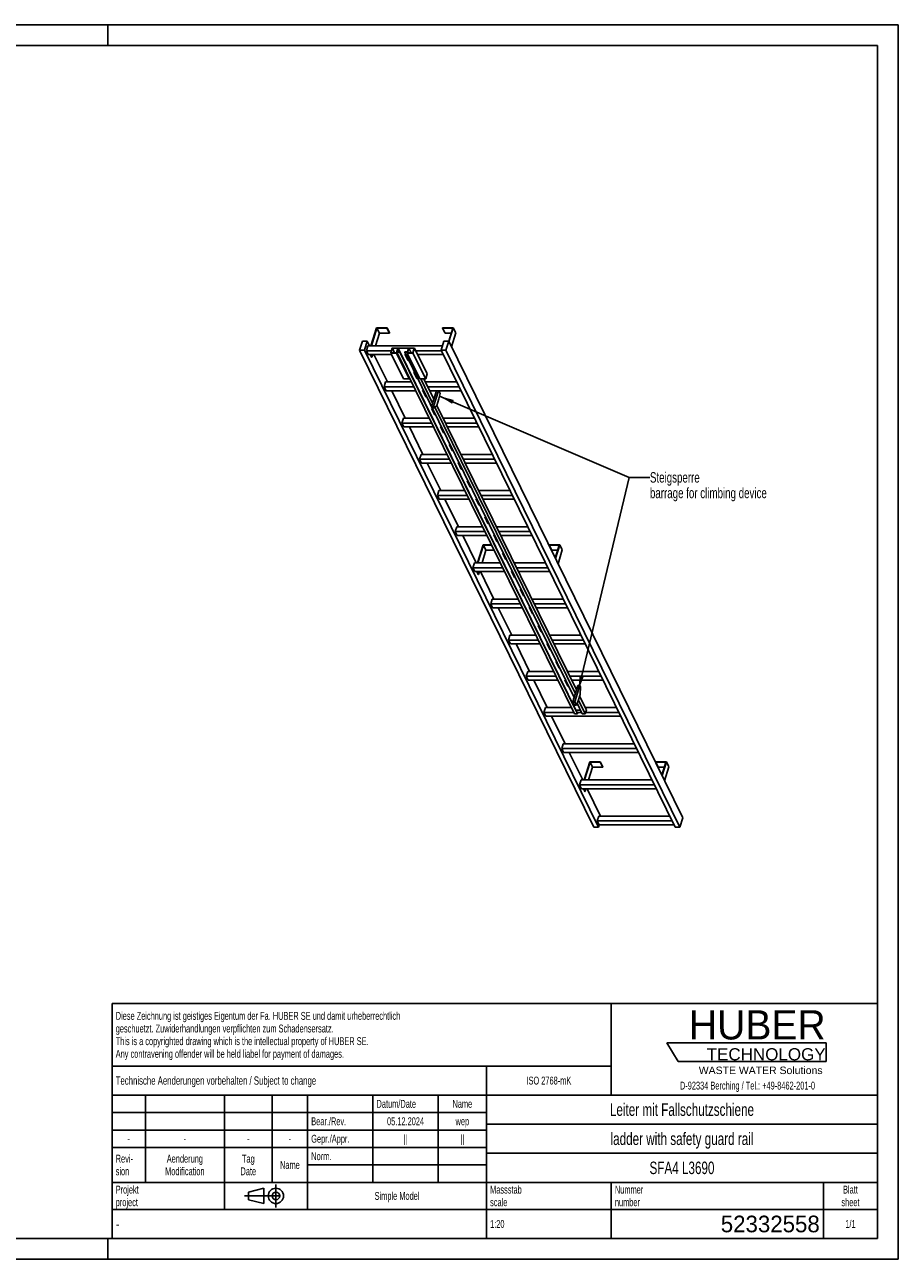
# Model space of a CAD drawing. Header units: millimetres. Extents: x 0 to 8400, y 0 to 5940.
# Tile 2 of 2: x 4200 to 8400, y 0 to 5940. Entities that reach past the tile are written whole.
import ezdxf

# ---------------------------------------------------------------- set-up
doc = ezdxf.new("R2010")
doc.units = ezdxf.units.MM
doc.header["$LTSCALE"] = 462
doc.linetypes.add('CENTER', pattern=[0.6, 0.375, -0.075, 0.075, -0.075])
doc.layers.get('0').update_dxf_attribs({"linetype": 'CONTINUOUS'})
for name, color, linetype in [('053_NOTES', 7, 'CONTINUOUS'), ('HUBER_Logo_BL1', 7, 'CONTINUOUS'), ('HUBER_Logo_BL2', 7, 'CONTINUOUS')]:
    doc.layers.add(name, color=color, linetype=linetype)
doc.styles.get("Standard").update_dxf_attribs({"font": 'txt', "width": 0.7})
doc.styles.add('TEXTSTYLE_2', font='txt')
doc.styles.add('TEXTSTYLE_3', font='arial.ttf')
doc.styles.add('TEXTSTYLE_4', font='txt', dxfattribs={"width": 0.8})
doc.styles.add('TEXTSTYLE_5', font='txt')
doc.dimstyles.get("Standard").update_dxf_attribs({"dimtxt": 50, "dimasz": 70, "dimexe": 2, "dimexo": 1, "dimtad": 1, "dimtxsty": 'Standard', "dimblk": '_FILLED', "dimblk1": '_FILLED', "dimblk2": '_FILLED', "dimcen": 0.09, "dimazin": 2, "dimtol": 1, "dimtp": 0.01, "dimtm": 0.01, "dimtfac": 1, "dimtofl": 0, "dimtmove": 0, "dimatfit": 3, "dimldrblk": '_FILLED', "dimfxl": 1, "dimtolj": 1, "dimarcsym": 0})

# ---------------------------------------------------------------- blocks, each defined once
blk = doc.blocks.new('HUBER_LOGO_BL1', base_point=(7675, 1007.5))
at = {"layer": 'HUBER_Logo_BL1', "color": 2, "linetype": 'Continuous', "attachment_point": 3, "line_spacing_factor": 0.78}
for s, insert, char_height, width, style in [('HUBER\\P\\fArial;\\H58.5;TECHNOLOGY ', (8050.7, 1198.2), 140.4, 775.343, 'TEXTSTYLE_2'), ('WASTE WATER Solutions', (8036, 927.2), 36, 594.067, 'TEXTSTYLE_3')]:
    blk.add_mtext(s, dxfattribs=dict(at, insert=insert, char_height=char_height, width=width, style=style))
at = {"layer": 'HUBER_Logo_BL1', "color": 2, "linetype": 'Continuous', "insert": (7675, 854.8), "char_height": 38, "width": 1621.786, "attachment_point": 2, "line_spacing_factor": 0.96}
blk.add_mtext('D-92334 Berching / Tel.: +49-8462-201-0', dxfattribs=at)
blk = doc.blocks.new('PROJEKTIONSMETHODE_1_BL3', base_point=(5360, 305))
at = {"color": 2, "linetype": 'CENTER'}
for p, q in [((5407.7, 360), (5407.7, 250)), ((5257.3, 305), (5462.7, 305))]:
    blk.add_line(p, q, dxfattribs=at)
at = {"color": 2, "linetype": 'Continuous'}
for p, q in [((5275.7, 323.3), (5349, 341.7)), ((5275.7, 286.7), (5275.7, 323.3)), ((5349, 268.3), (5349, 341.7)), ((5275.7, 286.7), (5349, 268.3))]:
    blk.add_line(p, q, dxfattribs=at)
for radius in [36.7, 18.3]:
    blk.add_circle((5407.7, 305), radius, dxfattribs=at)
blk = doc.blocks.new('*T13')
at = {"color": 3, "linetype": 'Continuous'}
for p, q in [((0, 0), (3680, 0)), ((0, 0), (0, -1130)), ((2400, 0), (2400, -440)), ((3680, 0), (3680, -1130)), ((0, -300), (2400, -300)), ((1800, -300), (1800, -1130)), ((0, -440), (3680, -440)), ((160, -440), (160, -860)), ((540, -440), (540, -990)), ((770, -440), (770, -860)), ((940, -440), (940, -990)), ((1254, -440), (1254, -860)), ((1568, -440), (1568, -860)), ((0, -524), (1800, -524)), ((1800, -580), (3680, -580)), ((0, -608), (1800, -608)), ((0, -692), (1800, -692)), ((1800, -720), (3680, -720)), ((940, -776), (1800, -776)), ((0, -860), (3680, -860)), ((2400, -860), (2400, -1130)), ((3420, -860), (3420, -1130)), ((0, -990), (3680, -990)), ((0, -1130), (3680, -1130))]:
    blk.add_line(p, q, dxfattribs=at)
at = {"color": 2, "linetype": 'Continuous', "line_spacing_factor": 0.96}
for s, insert, char_height, width, attachment_point in [('Diese Zeichnung ist geistiges Eigentum der Fa. HUBER SE und damit urheberrechtlich \\Pgeschuetzt. Zuwiderhandlungen verpflichten zum Schadensersatz.\\PThis is a copyrighted drawing which is the intellectual property of HUBER SE.\\PAny contravening offender will be held liabel for payment of damages.', (17.5, -39.8), 38, 4429.714, 1), ('Technische Aenderungen vorbehalten / Subject to change', (17.5, -350), 40, 3049.524, 1), ('ISO 2768-mK', (2100, -351), 38, 665.905, 2), ('Datum/Date', (1271.5, -463), 38, 584.476, 1), ('Name', (1684, -463), 38, 253.333, 2), ('Leiter mit Fallschutzschiene', (2740, -480), 60, 2260, 2), ('Bear./Rev.', (957.5, -547), 38, 544.667, 1), ('05.12.2024', (1411, -547), 38, 557.333, 2), ('wep', (1684, -547), 38, 199.048, 2), ('-', (80, -631), 38, 68.762, 2), ('-', (350, -631), 38, 68.762, 2), ('-', (655, -631), 38, 68.762, 2), ('-', (855, -631), 38, 68.762, 2), ('Gepr./Appr.', (957.5, -631), 38, 598.952, 1), ('||', (1411, -631), 38, 101.333, 2), ('||', (1684, -631), 38, 101.333, 2), ('ladder with safety guard rail', (2740, -620), 60, 2391.429, 2), ('Revi-\\Psion', (17.5, -726.6), 38, 276.857, 1), ('Aenderung\\PModification', (350, -726.6), 38, 606.19, 2), ('Tag\\PDate', (655, -726.6), 38, 235.238, 2), ('Name', (855, -757), 38, 253.333, 2), ('Norm. ', (957.5, -715), 38, 351.048, 1), ('SFA4 L3690', (2740, -760), 60, 940, 2), ('Projekt\\Pproject', (17.5, -875.6), 38, 367.333, 1), ('Massstab\\Pscale', (1817.5, -875.6), 38, 448.762, 1), ('Nummer\\Pnumber', (2417.5, -875.6), 38, 372.762, 1), ('Blatt\\Psheet', (3550, -875.6), 38, 275.048, 2), ('Simple Model', (1370, -906), 38, 656.857, 2), ('1:20', (1817.5, -1041), 38, 204.476, 1), ('1/1', (3550, -1041), 38, 159.238, 2)]:
    blk.add_mtext(s, dxfattribs=dict(at, insert=insert, char_height=char_height, width=width, attachment_point=attachment_point))
for s, insert, char_height, width, attachment_point, style in [('-', (17.5, -1035), 50, 36.667, 1, 'TEXTSTYLE_4'), ('52332558', (3402.5, -1020), 80, 1173.333, 3, 'TEXTSTYLE_5')]:
    blk.add_mtext(s, dxfattribs=dict(at, insert=insert, char_height=char_height, width=width, attachment_point=attachment_point, style=style))
blk = doc.blocks.new('_FILLED')
at = {"color": 0, "linetype": 'ByBlock'}
blk.add_solid([(0, 0), (-1, 0.143), (-1, -0.143)], dxfattribs=at)
blk = doc.blocks.new('HUBER_LOGO_BL2', base_point=(7670.4, 997))
at = {"layer": 'HUBER_Logo_BL2', "color": 5, "linetype": 'Continuous'}
for p, q in [((8052.9, 1042), (7287.9, 1042)), ((7287.9, 1042), (7341.9, 952)), ((8052.9, 1042), (8052.9, 952)), ((7341.9, 952), (8052.9, 952))]:
    blk.add_line(p, q, dxfattribs=at)

msp = doc.modelspace()

# ---------------------------------------------------------------- linework, layer by layer
at = {"color": 3, "linetype": 'Continuous'}
for p, q in [((8400, 5940), (0, 5940)), ((4600, 5940), (4600, 5840)), ((8400, 5940), (8400, 0)), ((4600, 0), (4600, 100)), ((8400, 0), (0, 0))]:
    msp.add_line(p, q, dxfattribs=at)
at = {"color": 5, "linetype": 'Continuous'}
for p, q in [((8300, 5840), (100, 5840)), ((8300, 100), (8300, 5840)), ((100, 100), (8300, 100))]:
    msp.add_line(p, q, dxfattribs=at)
at = {"color": 7, "linetype": 'Continuous'}
for p, q in [((5891.574, 4482.135), (5864.658, 4395.035)), ((5866.5, 4395.035), (5892.932, 4480.569)), ((5905.133, 4455.704), (5886.385, 4395.035)), ((5942.232, 4482.135), (5891.574, 4482.135)), ((5892.932, 4480.569), (5905.133, 4455.704)), ((5892.932, 4480.569), (5941.748, 4480.569)), ((5905.133, 4455.704), (5953.95, 4455.704)), ((5941.748, 4480.569), (5942.232, 4482.135)), ((5941.748, 4480.569), (5953.95, 4455.704)), ((5942.232, 4482.135), (5954.434, 4457.271)), ((5953.95, 4455.704), (5954.434, 4457.271)), ((6209.34, 4482.135), (6208.856, 4480.569)), ((6208.856, 4480.569), (6221.057, 4455.704)), ((6208.856, 4480.569), (6257.672, 4480.569)), ((6259.998, 4482.135), (6209.34, 4482.135)), ((6221.057, 4455.704), (6249.988, 4455.704)), ((6257.672, 4480.569), (6238.351, 4418.045)), ((6239.485, 4415.753), (6259.998, 4482.135)), ((6251.686, 4390.889), (6272.2, 4457.271)), ((6259.998, 4482.135), (6272.2, 4457.271)), ((5823.884, 4418.042), (5810.086, 4373.392)), ((5846.911, 4418.042), (5823.884, 4418.042)), ((5833.113, 4373.392), (5846.911, 4418.042)), ((5858.201, 4395.035), (5846.911, 4418.042)), ((6215.335, 4418.042), (6201.537, 4373.392)), ((6238.362, 4418.042), (6215.335, 4418.042)), ((6224.564, 4373.392), (6238.362, 4418.042)), ((7363.966, 2124.301), (6238.362, 4418.042)), ((6935.691, 2079.651), (5810.086, 4373.392)), ((5810.086, 4373.392), (5833.113, 4373.392)), ((6958.717, 2079.651), (5833.113, 4373.392)), ((5849.744, 4395.035), (5842.482, 4371.535)), ((5851.633, 4352.887), (5842.482, 4371.535)), ((5963.33, 4371.535), (5842.482, 4371.535)), ((6208.225, 4395.035), (5849.744, 4395.035)), ((5851.633, 4352.887), (5963.567, 4352.887)), ((5867.465, 4339.772), (5861.03, 4352.887)), ((5862.872, 4352.887), (5869.308, 4339.772)), ((5867.465, 4339.772), (5869.308, 4339.772)), ((5873.36, 4352.887), (5869.308, 4339.772)), ((5943.613, 4220.984), (5878.884, 4352.887)), ((5967.147, 4383.889), (5959.885, 4360.389)), ((5959.885, 4360.389), (6020.894, 4236.067)), ((5987.517, 4360.389), (5959.885, 4360.389)), ((5967.826, 4383.105), (5961.048, 4361.172)), ((5961.048, 4361.172), (5986.838, 4361.172)), ((5967.147, 4383.889), (6073.99, 4383.889)), ((5967.826, 4383.105), (5978.589, 4361.172)), ((5993.616, 4383.105), (5967.826, 4383.105)), ((5986.838, 4361.172), (5993.616, 4383.105)), ((5988.994, 4365.167), (5987.517, 4360.389)), ((6048.525, 4236.067), (5987.517, 4360.389)), ((5988.994, 4365.167), (6843.111, 2624.659)), ((6002.81, 4365.167), (5988.994, 4365.167)), ((5995.482, 4383.184), (5990.157, 4365.951)), ((5990.157, 4365.951), (6003.052, 4365.951)), ((5995.482, 4383.184), (6849.599, 2642.676)), ((6045.22, 4383.184), (5995.482, 4383.184)), ((6003.052, 4365.951), (6002.81, 4365.167)), ((6856.927, 2624.659), (6002.81, 4365.167)), ((6003.052, 4365.951), (6857.169, 2625.443)), ((6026.757, 4365.167), (6026.999, 4365.951)), ((6842.07, 2703.734), (6026.757, 4365.167)), ((6040.573, 4365.167), (6026.757, 4365.167)), ((6026.999, 4365.951), (6039.894, 4365.951)), ((6027.63, 4355.211), (6042.882, 4324.131)), ((6031.643, 4355.211), (6027.63, 4355.211)), ((6028.194, 4355.211), (6043.1, 4324.836)), ((6029.335, 4352.887), (6032.784, 4352.887)), ((6040.573, 4365.167), (6039.096, 4360.389)), ((6039.096, 4360.389), (6100.105, 4236.067)), ((6066.728, 4360.389), (6039.096, 4360.389)), ((6039.894, 4365.951), (6045.22, 4383.184)), ((6047.037, 4383.105), (6040.26, 4361.172)), ((6040.26, 4361.172), (6066.049, 4361.172)), ((6047.037, 4383.105), (6057.801, 4361.172)), ((6072.827, 4383.105), (6047.037, 4383.105)), ((6066.049, 4361.172), (6072.827, 4383.105)), ((6073.99, 4383.889), (6066.728, 4360.389)), ((6127.737, 4236.067), (6066.728, 4360.389)), ((6134.999, 4259.567), (6073.99, 4383.889)), ((6202.449, 4371.535), (6080.053, 4371.535)), ((6089.204, 4352.887), (6211.6, 4352.887)), ((7327.142, 2079.651), (6201.537, 4373.392)), ((6201.537, 4373.392), (6224.564, 4373.392)), ((7350.168, 2079.651), (6224.564, 4373.392)), ((6042.882, 4324.131), (6043.1, 4324.836)), ((6042.882, 4324.131), (6046.895, 4324.131)), ((6043.1, 4324.836), (6046.549, 4324.836)), ((5935.155, 4220.984), (5927.893, 4197.484)), ((6059.749, 4220.984), (5935.155, 4220.984)), ((6020.894, 4236.067), (6048.525, 4236.067)), ((6050.002, 4240.845), (6048.525, 4236.067)), ((6070.336, 4268.186), (6085.588, 4237.105)), ((6074.349, 4268.186), (6070.336, 4268.186)), ((6070.9, 4268.186), (6085.806, 4237.81)), ((6085.588, 4237.105), (6085.806, 4237.81)), ((6085.588, 4237.105), (6089.601, 4237.105)), ((6085.806, 4237.81), (6089.255, 4237.81)), ((6100.105, 4236.067), (6127.737, 4236.067)), ((6161.217, 4119.32), (6103.926, 4236.067)), ((6167.002, 4138.042), (6118.899, 4236.067)), ((6276.328, 4220.984), (6126.301, 4220.984)), ((6134.999, 4259.567), (6127.737, 4236.067)), ((5937.045, 4178.836), (5927.893, 4197.484)), ((6071.281, 4197.484), (5927.893, 4197.484)), ((5937.045, 4178.836), (6080.432, 4178.836)), ((6029.024, 4046.933), (5964.296, 4178.836)), ((6113.042, 4181.16), (6128.294, 4150.08)), ((6117.055, 4181.16), (6113.042, 4181.16)), ((6113.606, 4181.16), (6128.512, 4150.785)), ((6114.747, 4178.836), (6118.195, 4178.836)), ((6287.86, 4197.484), (6137.833, 4197.484)), ((6146.984, 4178.836), (6297.012, 4178.836)), ((6179.609, 4178.836), (6156.352, 4103.576)), ((6188.819, 4178.836), (6165.562, 4103.576)), ((6197.395, 4166.368), (6191.277, 4178.836)), ((6191.658, 4139.76), (6197.395, 4166.368)), ((6128.294, 4150.08), (6128.512, 4150.785)), ((6128.294, 4150.08), (6132.307, 4150.08)), ((6128.512, 4150.785), (6131.961, 4150.785)), ((6156.352, 4103.576), (6159.402, 4097.359)), ((6156.352, 4103.576), (6165.562, 4103.576)), ((6165.562, 4103.576), (6168.613, 4097.359)), ((6168.613, 4097.359), (6181.975, 4108.427)), ((6847.409, 2721.009), (6171.017, 4099.351)), ((6853.194, 2739.73), (6181.663, 4108.168)), ((6181.975, 4108.427), (6191.658, 4139.76)), ((6020.567, 4046.933), (6013.305, 4023.433)), ((6145.16, 4046.933), (6020.567, 4046.933)), ((6155.748, 4094.135), (6171, 4063.055)), ((6159.76, 4094.135), (6155.748, 4094.135)), ((6156.312, 4094.135), (6171.218, 4063.76)), ((6159.402, 4097.359), (6168.613, 4097.359)), ((6171, 4063.055), (6171.218, 4063.76)), ((6171, 4063.055), (6175.012, 4063.055)), ((6171.218, 4063.76), (6174.667, 4063.76)), ((6361.74, 4046.933), (6211.712, 4046.933)), ((6022.456, 4004.785), (6013.305, 4023.433)), ((6156.692, 4023.433), (6013.305, 4023.433)), ((6022.456, 4004.785), (6165.844, 4004.785)), ((6114.436, 3872.882), (6049.708, 4004.785)), ((6198.454, 4007.11), (6213.706, 3976.029)), ((6202.466, 4007.11), (6198.454, 4007.11)), ((6199.018, 4007.11), (6213.924, 3976.734)), ((6200.158, 4004.785), (6203.607, 4004.785)), ((6373.272, 4023.433), (6223.244, 4023.433)), ((6232.396, 4004.785), (6382.423, 4004.785)), ((6213.706, 3976.029), (6213.924, 3976.734)), ((6213.706, 3976.029), (6217.718, 3976.029)), ((6213.924, 3976.734), (6217.372, 3976.734)), ((6105.979, 3872.882), (6098.717, 3849.382)), ((6230.572, 3872.882), (6105.979, 3872.882)), ((6241.16, 3920.084), (6256.412, 3889.004)), ((6245.172, 3920.084), (6241.16, 3920.084)), ((6241.723, 3920.084), (6256.63, 3889.709)), ((6256.412, 3889.004), (6256.63, 3889.709)), ((6256.412, 3889.004), (6260.424, 3889.004)), ((6256.63, 3889.709), (6260.078, 3889.709)), ((6447.152, 3872.882), (6297.124, 3872.882)), ((6107.868, 3830.734), (6098.717, 3849.382)), ((6242.104, 3849.382), (6098.717, 3849.382)), ((6107.868, 3830.734), (6251.255, 3830.734)), ((6199.848, 3698.831), (6135.119, 3830.734)), ((6283.865, 3833.059), (6299.118, 3801.978)), ((6287.878, 3833.059), (6283.865, 3833.059)), ((6284.429, 3833.059), (6299.335, 3802.683)), ((6285.57, 3830.734), (6289.019, 3830.734)), ((6299.118, 3801.978), (6299.335, 3802.683)), ((6299.118, 3801.978), (6303.13, 3801.978)), ((6299.335, 3802.683), (6302.784, 3802.683)), ((6458.684, 3849.382), (6308.656, 3849.382)), ((6317.807, 3830.734), (6467.835, 3830.734)), ((6326.571, 3746.033), (6341.823, 3714.953)), ((6330.584, 3746.033), (6326.571, 3746.033)), ((6327.135, 3746.033), (6342.041, 3715.658)), ((6191.39, 3698.831), (6184.128, 3675.332)), ((6315.984, 3698.831), (6191.39, 3698.831)), ((6341.823, 3714.953), (6342.041, 3715.658)), ((6341.823, 3714.953), (6345.836, 3714.953)), ((6342.041, 3715.658), (6345.49, 3715.658)), ((6532.564, 3698.831), (6382.536, 3698.831)), ((6193.28, 3656.683), (6184.128, 3675.332)), ((6327.516, 3675.332), (6184.128, 3675.332)), ((6193.28, 3656.683), (6336.667, 3656.683)), ((6285.259, 3524.781), (6220.531, 3656.683)), ((6369.277, 3659.008), (6384.529, 3627.928)), ((6373.29, 3659.008), (6369.277, 3659.008)), ((6369.841, 3659.008), (6384.747, 3628.633)), ((6370.982, 3656.683), (6374.43, 3656.683)), ((6384.529, 3627.928), (6384.747, 3628.633)), ((6384.529, 3627.928), (6388.542, 3627.928)), ((6384.747, 3628.633), (6388.196, 3628.633)), ((6544.096, 3675.332), (6394.068, 3675.332)), ((6403.219, 3656.683), (6553.247, 3656.683)), ((6411.983, 3571.983), (6427.235, 3540.902)), ((6415.996, 3571.983), (6411.983, 3571.983)), ((6412.547, 3571.983), (6427.453, 3541.607)), ((6276.802, 3524.781), (6269.54, 3501.281)), ((6401.395, 3524.781), (6276.802, 3524.781)), ((6427.235, 3540.902), (6427.453, 3541.607)), ((6427.235, 3540.902), (6431.248, 3540.902)), ((6427.453, 3541.607), (6430.902, 3541.607)), ((6617.975, 3524.781), (6467.947, 3524.781)), ((6278.691, 3482.633), (6269.54, 3501.281)), ((6412.927, 3501.281), (6269.54, 3501.281)), ((6278.691, 3482.633), (6422.079, 3482.633)), ((6370.671, 3350.73), (6305.943, 3482.633)), ((6454.689, 3484.957), (6469.941, 3453.877)), ((6458.701, 3484.957), (6454.689, 3484.957)), ((6455.253, 3484.957), (6470.159, 3454.582)), ((6456.394, 3482.633), (6459.842, 3482.633)), ((6469.941, 3453.877), (6470.159, 3454.582)), ((6469.941, 3453.877), (6473.953, 3453.877)), ((6470.159, 3454.582), (6473.608, 3454.582)), ((6629.507, 3501.281), (6479.479, 3501.281)), ((6488.631, 3482.633), (6638.659, 3482.633)), ((6404.044, 3437.831), (6377.128, 3350.73)), ((6378.97, 3350.73), (6405.402, 3436.264)), ((6398.855, 3350.73), (6417.604, 3411.4)), ((6444.064, 3437.831), (6404.044, 3437.831)), ((6417.604, 3411.4), (6405.402, 3436.264)), ((6405.402, 3436.264), (6444.833, 3436.264)), ((6417.604, 3411.4), (6457.035, 3411.4)), ((6497.395, 3397.932), (6512.647, 3366.851)), ((6501.407, 3397.932), (6497.395, 3397.932)), ((6497.959, 3397.932), (6512.865, 3367.556)), ((6721.81, 3437.831), (6721.326, 3436.264)), ((6721.326, 3436.264), (6770.142, 3436.264)), ((6733.528, 3411.4), (6721.326, 3436.264)), ((6772.468, 3437.831), (6721.81, 3437.831)), ((6733.528, 3411.4), (6762.459, 3411.4)), ((6770.142, 3436.264), (6750.825, 3373.752)), ((6751.955, 3371.449), (6772.468, 3437.831)), ((6764.157, 3346.584), (6784.67, 3412.966)), ((6784.67, 3412.966), (6772.468, 3437.831)), ((6362.214, 3350.73), (6354.952, 3327.23)), ((6364.103, 3308.582), (6354.952, 3327.23)), ((6498.339, 3327.23), (6354.952, 3327.23)), ((6486.807, 3350.73), (6362.214, 3350.73)), ((6512.647, 3366.851), (6512.865, 3367.556)), ((6512.647, 3366.851), (6516.659, 3366.851)), ((6512.865, 3367.556), (6516.313, 3367.556)), ((6703.387, 3350.73), (6553.359, 3350.73)), ((6714.919, 3327.23), (6564.891, 3327.23)), ((6364.103, 3308.582), (6507.49, 3308.582)), ((6379.936, 3295.467), (6373.5, 3308.582)), ((6381.778, 3295.467), (6375.342, 3308.582)), ((6379.936, 3295.467), (6381.778, 3295.467)), ((6381.778, 3295.467), (6385.831, 3308.582)), ((6456.083, 3176.679), (6391.354, 3308.582)), ((6540.101, 3310.907), (6555.353, 3279.826)), ((6544.113, 3310.907), (6540.101, 3310.907)), ((6540.664, 3310.907), (6555.571, 3280.531)), ((6541.805, 3308.582), (6545.254, 3308.582)), ((6555.353, 3279.826), (6555.571, 3280.531)), ((6555.353, 3279.826), (6559.365, 3279.826)), ((6555.571, 3280.531), (6559.019, 3280.531)), ((6574.042, 3308.582), (6724.07, 3308.582)), ((6586.819, 3223.881), (6582.807, 3223.881)), ((6582.807, 3223.881), (6598.059, 3192.801)), ((6583.37, 3223.881), (6598.276, 3193.506)), ((6447.626, 3176.679), (6440.364, 3153.179)), ((6449.515, 3134.531), (6440.364, 3153.179)), ((6583.751, 3153.179), (6440.364, 3153.179)), ((6572.219, 3176.679), (6447.626, 3176.679)), ((6598.059, 3192.801), (6598.276, 3193.506)), ((6598.059, 3192.801), (6602.071, 3192.801)), ((6598.276, 3193.506), (6601.725, 3193.506)), ((6788.799, 3176.679), (6638.771, 3176.679)), ((6800.331, 3153.179), (6650.303, 3153.179)), ((6449.515, 3134.531), (6592.902, 3134.531)), ((6541.495, 3002.628), (6476.766, 3134.531)), ((6629.525, 3136.856), (6625.512, 3136.856)), ((6625.512, 3136.856), (6640.764, 3105.775)), ((6626.076, 3136.856), (6640.982, 3106.48)), ((6627.217, 3134.531), (6630.666, 3134.531)), ((6640.764, 3105.775), (6640.982, 3106.48)), ((6640.764, 3105.775), (6644.777, 3105.775)), ((6640.982, 3106.48), (6644.431, 3106.48)), ((6659.454, 3134.531), (6809.482, 3134.531)), ((6672.231, 3049.83), (6668.218, 3049.83)), ((6668.218, 3049.83), (6683.47, 3018.75)), ((6668.782, 3049.83), (6683.688, 3019.455)), ((6533.037, 3002.628), (6525.775, 2979.129)), ((6669.163, 2979.129), (6525.775, 2979.129)), ((6534.927, 2960.48), (6525.775, 2979.129)), ((6657.631, 3002.628), (6533.037, 3002.628)), ((6683.47, 3018.75), (6683.688, 3019.455)), ((6683.47, 3018.75), (6687.483, 3018.75)), ((6683.688, 3019.455), (6687.137, 3019.455)), ((6874.21, 3002.628), (6724.183, 3002.628)), ((6885.742, 2979.129), (6735.715, 2979.129)), ((6534.927, 2960.48), (6678.314, 2960.48)), ((6626.906, 2828.578), (6562.178, 2960.48)), ((6714.937, 2962.805), (6710.924, 2962.805)), ((6710.924, 2962.805), (6726.176, 2931.724)), ((6711.488, 2962.805), (6726.394, 2932.429)), ((6712.629, 2960.48), (6716.077, 2960.48)), ((6726.176, 2931.724), (6726.394, 2932.429)), ((6726.176, 2931.724), (6730.189, 2931.724)), ((6726.394, 2932.429), (6729.843, 2932.429)), ((6744.866, 2960.48), (6894.894, 2960.48)), ((6757.642, 2875.78), (6753.63, 2875.78)), ((6753.63, 2875.78), (6768.882, 2844.699)), ((6754.194, 2875.78), (6769.1, 2845.404)), ((6618.449, 2828.578), (6611.187, 2805.078)), ((6754.574, 2805.078), (6611.187, 2805.078)), ((6620.338, 2786.429), (6611.187, 2805.078)), ((6743.042, 2828.578), (6618.449, 2828.578)), ((6768.882, 2844.699), (6769.1, 2845.404)), ((6768.882, 2844.699), (6772.895, 2844.699)), ((6769.1, 2845.404), (6772.549, 2845.404)), ((6959.622, 2828.578), (6809.594, 2828.578)), ((6971.154, 2805.078), (6821.126, 2805.078)), ((6620.338, 2786.429), (6763.726, 2786.429)), ((6712.318, 2654.527), (6647.59, 2786.429)), ((6800.348, 2788.754), (6796.336, 2788.754)), ((6796.336, 2788.754), (6811.588, 2757.674)), ((6796.9, 2788.754), (6811.806, 2758.379)), ((6798.04, 2786.429), (6801.489, 2786.429)), ((6811.588, 2757.674), (6811.806, 2758.379)), ((6811.588, 2757.674), (6815.6, 2757.674)), ((6811.806, 2758.379), (6815.254, 2758.379)), ((6830.278, 2786.429), (6980.305, 2786.429)), ((6859.512, 2760.175), (6835.305, 2681.842)), ((6868.723, 2760.175), (6844.516, 2681.842)), ((6859.512, 2760.175), (6868.723, 2760.175)), ((6871.773, 2753.959), (6868.723, 2760.175)), ((6870.612, 2718.027), (6871.773, 2753.959)), ((6835.305, 2681.842), (6844.516, 2681.842)), ((6835.305, 2681.842), (6842.932, 2666.302)), ((6841.451, 2701.729), (6839.042, 2701.729)), ((6839.042, 2701.729), (6840.52, 2698.716)), ((6839.605, 2701.729), (6840.738, 2699.421)), ((6844.516, 2681.842), (6852.142, 2666.302)), ((6852.142, 2666.302), (6860.929, 2686.694)), ((6880.874, 2624.659), (6856.021, 2675.304)), ((6860.929, 2686.694), (6870.612, 2718.027)), ((6894.69, 2624.659), (6862.212, 2690.844)), ((6900.476, 2643.381), (6867.997, 2709.565)), ((6703.861, 2654.527), (6696.599, 2631.027)), ((6839.986, 2631.027), (6696.599, 2631.027)), ((6705.75, 2612.379), (6696.599, 2631.027)), ((6828.454, 2654.527), (6703.861, 2654.527)), ((6842.932, 2666.302), (6852.142, 2666.302)), ((6843.111, 2624.659), (6856.927, 2624.659)), ((6849.599, 2642.676), (6849.257, 2641.566)), ((6872.033, 2642.676), (6849.599, 2642.676)), ((6854.145, 2670.951), (6854.294, 2670.648)), ((6854.294, 2670.648), (6854.512, 2671.353)), ((6854.294, 2670.648), (6858.306, 2670.648)), ((6854.409, 2671.563), (6854.512, 2671.353)), ((6877.75, 2631.027), (6854.428, 2631.027)), ((6854.512, 2671.353), (6857.96, 2671.353)), ((6856.927, 2624.659), (6857.169, 2625.443)), ((6880.874, 2624.659), (6894.69, 2624.659)), ((6900.476, 2643.381), (6894.69, 2624.659)), ((7045.034, 2654.527), (6895.006, 2654.527)), ((7056.566, 2631.027), (6896.658, 2631.027)), ((6705.75, 2612.379), (7065.717, 2612.379)), ((6797.73, 2480.476), (6733.001, 2612.379)), ((6789.272, 2480.476), (6782.011, 2456.976)), ((7141.978, 2456.976), (6782.011, 2456.976)), ((6791.162, 2438.328), (6782.011, 2456.976)), ((7130.446, 2480.476), (6789.272, 2480.476)), ((6791.162, 2438.328), (7151.129, 2438.328)), ((6883.142, 2306.425), (6818.413, 2438.328)), ((6916.514, 2393.526), (6889.598, 2306.425)), ((6891.44, 2306.425), (6917.872, 2391.959)), ((6967.173, 2393.526), (6916.514, 2393.526)), ((6917.872, 2391.959), (6966.689, 2391.959)), ((6930.074, 2367.095), (6917.872, 2391.959)), ((6966.689, 2391.959), (6967.173, 2393.526)), ((6978.89, 2367.095), (6966.689, 2391.959)), ((6979.374, 2368.662), (6967.173, 2393.526)), ((7234.28, 2393.526), (7233.796, 2391.959)), ((7233.796, 2391.959), (7282.613, 2391.959)), ((7245.998, 2367.095), (7233.796, 2391.959)), ((7284.939, 2393.526), (7234.28, 2393.526)), ((7282.613, 2391.959), (7263.295, 2329.447)), ((7264.425, 2327.144), (7284.939, 2393.526)), ((7297.141, 2368.662), (7284.939, 2393.526)), ((6930.074, 2367.095), (6911.326, 2306.425)), ((6978.89, 2367.095), (6930.074, 2367.095)), ((6979.374, 2368.662), (6978.89, 2367.095)), ((7274.929, 2367.095), (7245.998, 2367.095)), ((7297.141, 2368.662), (7276.627, 2302.279)), ((6874.684, 2306.425), (6867.422, 2282.925)), ((7227.389, 2282.925), (6867.422, 2282.925)), ((6876.573, 2264.277), (6867.422, 2282.925)), ((7215.857, 2306.425), (6874.684, 2306.425)), ((6876.573, 2264.277), (7236.541, 2264.277)), ((6892.406, 2251.163), (6885.97, 2264.277)), ((6894.248, 2251.163), (6887.813, 2264.277)), ((6898.301, 2264.277), (6894.248, 2251.163)), ((6968.553, 2132.374), (6903.825, 2264.277)), ((6894.248, 2251.163), (6892.406, 2251.163)), ((6935.691, 2079.651), (6958.717, 2079.651)), ((6960.096, 2132.374), (6952.834, 2108.875)), ((7312.801, 2108.875), (6952.834, 2108.875)), ((6961.985, 2090.226), (6952.834, 2108.875)), ((6958.717, 2079.651), (6961.985, 2090.226)), ((7301.269, 2132.374), (6960.096, 2132.374)), ((6961.985, 2090.226), (7321.952, 2090.226)), ((7327.142, 2079.651), (7350.168, 2079.651)), ((7350.168, 2079.651), (7363.966, 2124.301))]:
    msp.add_line(p, q, dxfattribs=at)

# ---------------------------------------------------------------- block references
msp.add_blockref('*T13', (4620, 1230))
at = {"color": 2, "linetype": 'Continuous'}
msp.add_blockref('PROJEKTIONSMETHODE_1_BL3', (5360, 305), dxfattribs=at)
at = {"layer": 'HUBER_Logo_BL1'}
msp.add_blockref('HUBER_LOGO_BL1', (7674.994, 1007.484), dxfattribs=at)
at = {"layer": 'HUBER_Logo_BL2'}
msp.add_blockref('HUBER_LOGO_BL2', (7670.375, 996.993), dxfattribs=at)

# ---------------------------------------------------------------- texts
at = {"layer": '053_NOTES', "color": 2, "linetype": 'Continuous', "insert": (7206.032, 3786.996), "char_height": 50, "width": 1396.42857, "attachment_point": 1, "line_spacing_factor": 0.9}
msp.add_mtext('Steigsperre\\Pbarrage for climbing device', dxfattribs=at)

# ---------------------------------------------------------------- leaders
at = {"layer": '053_NOTES', "color": 2, "linetype": 'Continuous', "annotation_type": 0, "has_hookline": 1, "hookline_direction": 1, "text_width": 846.929}
for points in [[(6194.506, 4152.967), (7106.032, 3761.996), (7206.032, 3761.996)], [(6861.131, 2735.607), (7106.032, 3761.996), (7206.032, 3761.996)]]:
    msp.add_leader(points, dimstyle='Standard', override={"dimtad": 0}, dxfattribs=at)

doc.saveas('drawing.dxf')
